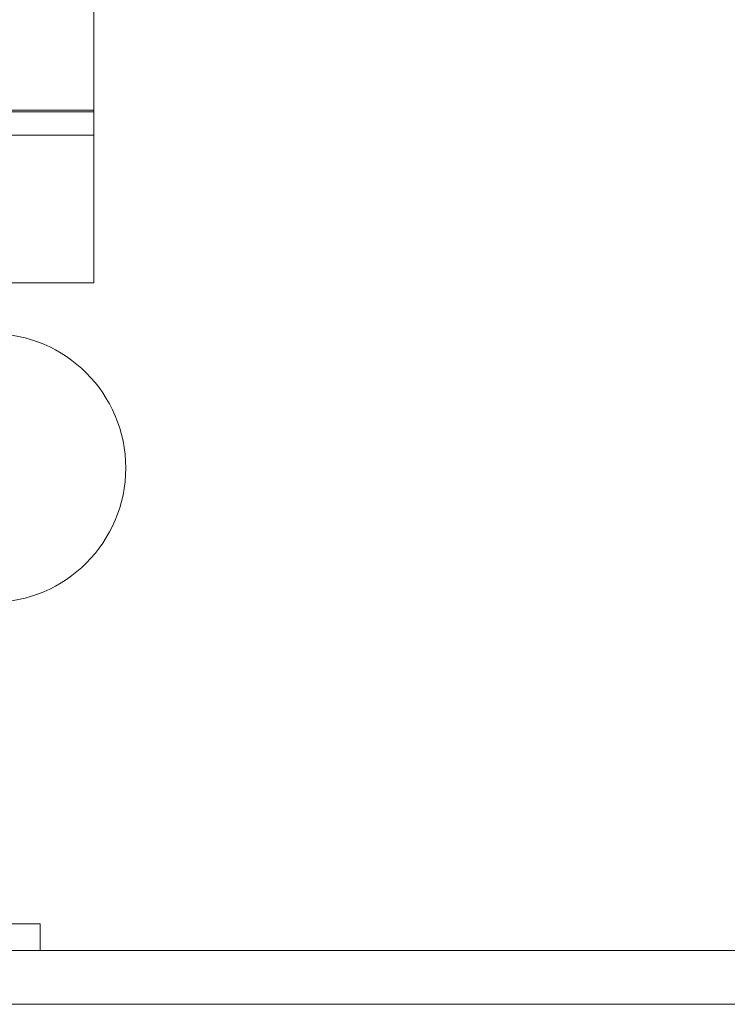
# Model space of a CAD drawing. Header units: millimetres. Extents: x 99250 to 122845, y -19292 to 18303.
# Tile 5 of 99: x 104011 to 106019, y 152 to 2945. Entities that reach past the tile are written whole.
import ezdxf

# ---------------------------------------------------------------- set-up
doc = ezdxf.new("R2010")
doc.units = ezdxf.units.MM
doc.header["$MEASUREMENT"] = 0
doc.layers.add('IRISH HOUSE_HYD AIRPORT_DRAINAGE LAYOUT 1$0$GREY SCALE', color=8, linetype='Continuous')
doc.layers.add('IRISH HOUSE_HYD AIRPORT_DRAINAGE LAYOUT 1$0$GREYSCALE', color=8, linetype='Continuous', lineweight=0)
doc.layers.add('M-MEP-ELPR-EQUIP', color=6, linetype='Continuous', lineweight=20)

# ---------------------------------------------------------------- blocks, each defined once
blk = doc.blocks.new('IRISH HOUSE_HYD AIRPORT_DRAINAGE LAYOUT 1$0$FLOOR PLAN')
at = {"layer": 'IRISH HOUSE_HYD AIRPORT_DRAINAGE LAYOUT 1$0$GREYSCALE', "color": 8, "lineweight": 0, "ltscale": 0.25}
for p, q in [((4221.9, 2683.5), (4221.9, 2991.8)), ((1338.3, 2687), (4221.9, 2683.5)), ((4221.5, 2688.7), (2932.3, 2688.7)), ((4221.5, 2617.1), (4221.5, 2688.7)), ((3002.3, 2617.1), (4221.5, 2617.1)), ((4069.5, 381), (1453.1, 381)), ((1453.1, 381), (4069.5, 381)), ((4069.5, 304.8), (4069.5, 381)), ((1453.1, 304.8), (4032.6, 304.8)), ((4032.6, 304.8), (1453.1, 304.8)), ((1453.1, 304.8), (4069.5, 304.8)), ((1453.1, 304.8), (4069.5, 304.8)), ((1453.1, 304.8), (11785.4, 304.8)), ((4032.6, 304.8), (4032.6, 304.8)), ((4032.6, 304.8), (8535.8, 304.8))]:
    blk.add_line(p, q, dxfattribs=at)
at = {"layer": 'IRISH HOUSE_HYD AIRPORT_DRAINAGE LAYOUT 1$0$GREYSCALE', "color": 8, "lineweight": 0}
for p, q in [((4221.5, 2617.1), (3002.3, 2617.1)), ((4221.5, 2198.4), (4221.5, 2617.1)), ((3725.8, 2198.4), (4221.5, 2198.4))]:
    blk.add_line(p, q, dxfattribs=at)
at = {"layer": 'IRISH HOUSE_HYD AIRPORT_DRAINAGE LAYOUT 1$0$GREYSCALE', "color": 8, "lineweight": 0, "ltscale": 0.2}
blk.add_line((1605.5, 152.4), (11785.4, 152.4), dxfattribs=at)
at = {"layer": 'IRISH HOUSE_HYD AIRPORT_DRAINAGE LAYOUT 1$0$GREYSCALE', "color": 8, "lineweight": 0}
blk.add_circle((3931.4, 1673.6), 380.9, dxfattribs=at)
blk = doc.blocks.new('IRISH HOUSE_HYD AIRPORT_DRAINAGE LAYOUT 1')
at = {"layer": 'IRISH HOUSE_HYD AIRPORT_DRAINAGE LAYOUT 1$0$GREY SCALE'}
blk.add_blockref('IRISH HOUSE_HYD AIRPORT_DRAINAGE LAYOUT 1$0$FLOOR PLAN', (0, 0), dxfattribs=at)

msp = doc.modelspace()

# ---------------------------------------------------------------- block references
at = {"layer": 'M-MEP-ELPR-EQUIP'}
msp.add_blockref('IRISH HOUSE_HYD AIRPORT_DRAINAGE LAYOUT 1', (100000, 0), dxfattribs=at)

doc.saveas('drawing.dxf')
